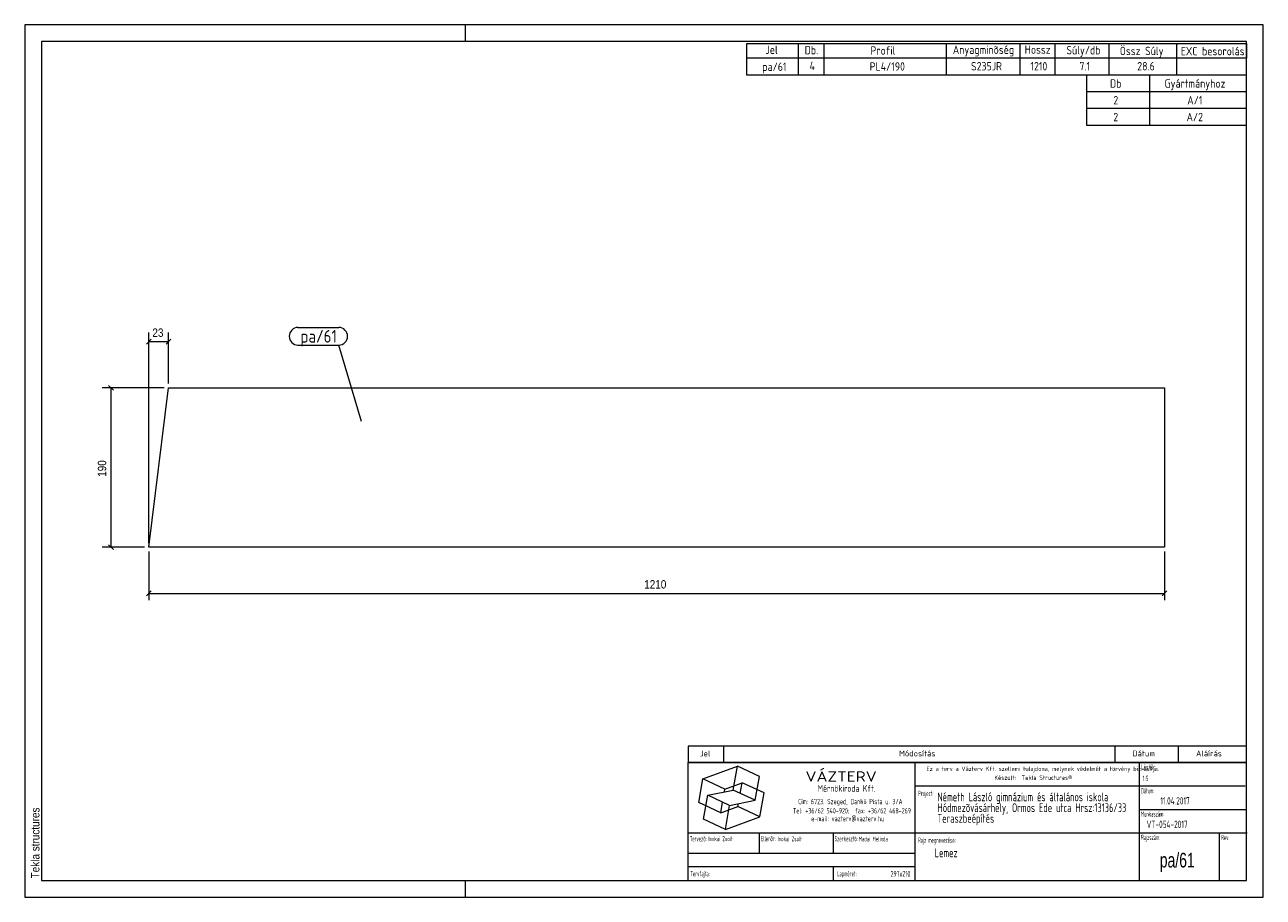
# Model space of a CAD drawing. Header units: millimetres. Extents: x 1 to 296, y 1 to 209.
import ezdxf

# ---------------------------------------------------------------- set-up
doc = ezdxf.new("R2010")
doc.units = ezdxf.units.MM
doc.linetypes.add('XKITLINE00', pattern=[0])
for name, color, linetype, lineweight in [('Bemassung', 1, 'Continuous', 0), ('Teil', 7, 'Continuous', 0), ('Text', 5, 'Continuous', 0), ('Ueberschrift', 7, 'Continuous', 0), ('Zeichnungsrahmen', 3, 'Continuous', 0)]:
    doc.layers.add(name, color=color, linetype=linetype, lineweight=lineweight)
doc.styles.add('ARIAL', font='ARIAL.TTF')
doc.styles.add('ISOCPEUR', font='ISOCPEUR.TTF')
doc.styles.add('ISOCPEUR_BOLD', font='ARIAL.TTF')
doc.styles.add('ISOCPUER', font='ARIAL.TTF')

msp = doc.modelspace()

# ---------------------------------------------------------------- linework, layer by layer
at = {"layer": 'Bemassung', "linetype": 'XKITLINE00', "lineweight": 0}
for p, q in [((31.12, 134.02), (29.98, 132.88)), ((30.55, 85.45), (30.55, 135.6)), ((30.55, 133.45), (35.22, 133.45)), ((35.78, 134.02), (34.65, 132.88)), ((35.22, 123.45), (35.22, 135.6)), ((34.22, 122.45), (19.4, 122.45)), ((20.98, 123.02), (22.12, 121.88)), ((21.55, 84.45), (21.55, 122.45)), ((29.55, 84.45), (19.4, 84.45)), ((20.98, 85.02), (22.12, 83.88)), ((30.55, 83.45), (30.55, 71.85)), ((272.46, 83.45), (272.46, 71.85)), ((31.12, 74.02), (29.98, 72.88)), ((273.02, 74.02), (271.89, 72.88)), ((30.55, 73.45), (272.46, 73.45))]:
    msp.add_line(p, q, dxfattribs=at)
at = {"layer": 'Bemassung'}
for p in [(30.55, 133.45), (35.22, 133.45), (21.55, 122.45), (21.55, 84.45), (30.55, 73.45), (272.46, 73.45)]:
    msp.add_point(p, dxfattribs=at)
at = {"layer": 'Teil', "linetype": 'XKITLINE00', "lineweight": 0}
for p, q in [((30.55, 84.45), (35.22, 122.45)), ((35.22, 122.45), (272.46, 122.45)), ((272.46, 122.45), (272.46, 84.45)), ((272.46, 84.45), (30.55, 84.45))]:
    msp.add_line(p, q, dxfattribs=at)
at = {"layer": 'Text', "linetype": 'XKITLINE00', "lineweight": 0}
for p, q in [((66.08, 136.83), (75.79, 136.83)), ((66.08, 132.63), (75.79, 132.63)), ((81.23, 114.44), (75.79, 132.63))]:
    msp.add_line(p, q, dxfattribs=at)
for centre, start, end in [((66.08, 134.73), 90, 270), ((75.79, 134.73), 270, 90)]:
    msp.add_arc(centre, 2.1, start, end, dxfattribs=at)
at = {"layer": 'Ueberschrift', "linetype": 'XKITLINE00', "lineweight": 0}
for p, q in [((173, 204.54), (292, 204.54)), ((173, 201.04), (173, 204.54)), ((185.3, 201.04), (185.3, 204.54)), ((191.44, 201.04), (191.44, 204.54)), ((220.54, 201.04), (220.54, 204.54)), ((238.09, 201.05), (238.09, 204.55)), ((246.43, 201.04), (246.43, 204.54)), ((259.28, 201.04), (259.28, 204.54)), ((275.4, 201.02), (275.4, 204.52)), ((292, 204.54), (292, 201.04)), ((292, 201.04), (173, 201.04)), ((173, 197), (173, 201)), ((185.3, 197), (185.3, 201)), ((191.44, 197), (191.44, 201)), ((220.54, 197), (220.54, 201)), ((238.09, 197), (238.09, 201)), ((246.43, 197), (246.43, 201)), ((259.28, 197), (259.28, 201)), ((275.41, 197), (275.41, 201)), ((292, 197), (173, 197)), ((254, 193), (254, 197)), ((269, 193), (269, 197)), ((292, 193), (254, 193)), ((254, 189), (254, 193)), ((269, 189), (269, 193)), ((292, 189), (254, 189)), ((254, 185), (254, 189)), ((269, 185), (269, 189)), ((292, 185), (254, 185)), ((159, 37.07), (292, 37.07)), ((159, 37), (159, 33.14)), ((167.4, 37), (167.4, 33.14)), ((260.64, 37.07), (260.64, 33.21)), ((275.76, 37.07), (275.76, 33.21)), ((159, 33.22), (292, 33.22)), ((159, 33.14), (292, 33.14)), ((159, 5), (159, 33.14)), ((213.11, 5), (213.11, 33.14)), ((266.49, 5), (266.49, 33.14)), ((162.55, 29.24), (170.77, 32.23)), ((169.77, 26.55), (170.77, 32.23)), ((176, 29.79), (170.77, 32.23)), ((175, 24.11), (176, 29.79)), ((161.54, 23.55), (162.55, 29.24)), ((167.78, 26.8), (162.55, 29.24)), ((167.66, 26.12), (167.78, 26.8)), ((167.78, 26.8), (171.89, 28.3)), ((171.44, 25.76), (171.89, 28.3)), ((177.12, 25.86), (171.89, 28.3)), ((213.11, 27.54), (291.69, 27.54)), ((162.67, 19.62), (163.67, 25.3)), ((163.67, 25.3), (169.77, 26.55)), ((168.9, 22.86), (163.67, 25.3)), ((166.78, 21.11), (167.22, 23.65)), ((168.9, 22.86), (175, 24.11)), ((175, 24.11), (169.77, 26.55)), ((176.12, 20.17), (177.12, 25.86)), ((166.78, 21.11), (161.54, 23.55)), ((166.78, 21.11), (170.89, 22.61)), ((167.9, 17.18), (168.9, 22.86)), ((170.89, 22.61), (171.01, 23.29)), ((176.12, 20.17), (170.89, 22.61)), ((266.49, 21.94), (292, 21.94)), ((167.9, 17.18), (162.67, 19.62)), ((167.9, 17.18), (176.12, 20.17)), ((159, 16.34), (292.21, 16.34)), ((175.99, 11.48), (175.99, 16.39)), ((193.55, 16.39), (193.55, 11.49)), ((285.52, 16.28), (285.52, 5)), ((159.07, 11.49), (213.14, 11.49)), ((159.04, 8.34), (213.11, 8.34)), ((193.55, 8.31), (193.55, 5.13))]:
    msp.add_line(p, q, dxfattribs=at)
at = {"layer": 'Zeichnungsrahmen', "linetype": 'XKITLINE00', "lineweight": 0}
for p, q in [((296, 209), (1, 209)), ((1, 209), (1, 1)), ((106, 205), (106, 209)), ((296, 1), (296, 209)), ((292, 205), (5, 205)), ((5, 205), (5, 5)), ((292, 5), (292, 205)), ((5, 5), (292, 5)), ((106, 1), (106, 5)), ((1, 1), (296, 1))]:
    msp.add_line(p, q, dxfattribs=at)

# ---------------------------------------------------------------- texts
at = {"layer": 'Bemassung', "style": 'ISOCPUER', "width": 0.85}
for s, p in [('23', (31.4, 134.6)), ('1210', (148.54, 74.6))]:
    msp.add_text(s, height=2, dxfattribs=at).set_placement(p)
msp.add_text('190', height=2, rotation=90.0002, dxfattribs=at).set_placement((20.4, 101.22))
at = {"layer": 'Text', "style": 'ISOCPEUR', "width": 0.85}
msp.add_text('pa/61', height=3, dxfattribs=at).set_placement((66.68, 133.23))
at = {"layer": 'Ueberschrift'}
for s, height, style, width, p in [('Jel', 2, 'ISOCPEUR', 0.85, (177.44, 202.04)), ('Db.', 2, 'ISOCPEUR', 0.85, (186.78, 201.95)), ('Profil', 2, 'ISOCPEUR', 0.85, (202.44, 201.86)), ('Anyagminõség', 2, 'ISOCPEUR', 0.85, (222.06, 202.04)), ('Hossz', 2, 'ISOCPEUR', 0.85, (239.18, 202.08)), ('Súly/db', 2, 'ISOCPEUR', 0.85, (249.11, 201.94)), ('Össz Súly', 2, 'ISOCPEUR', 0.85, (261.83, 201.76)), ('EXC besorolás', 2, 'ISOCPEUR', 0.85, (276.36, 201.71)), ('pa/61', 2, 'ISOCPEUR', 0.85, (176.68, 198)), ('4', 2, 'ISOCPEUR', 0.85, (187.94, 198.19)), ('PL4/190', 2, 'ISOCPEUR', 0.85, (202.26, 198.05)), ('S235JR', 2, 'ISOCPEUR', 0.85, (226.39, 198.11)), ('1210', 2, 'ISOCPEUR', 0.85, (240.54, 198.11)), ('7.1', 2, 'ISOCPEUR', 0.85, (252.21, 198.12)), ('28.6', 2, 'ISOCPEUR', 0.85, (265.99, 198.12)), ('Db', 2, 'ISOCPEUR', 0.85, (259.5, 194)), ('Gyártmányhoz', 2, 'ISOCPEUR', 0.85, (272.5, 194)), ('2', 2, 'ISOCPEUR', 0.85, (260.3, 190)), ('A/1', 2, 'ISOCPEUR', 0.85, (277.91, 190)), ('2', 2, 'ISOCPEUR', 0.85, (260.3, 186)), ('A/2', 2, 'ISOCPEUR', 0.85, (277.74, 186)), ('Jel', 1.4, 'ISOCPEUR', 0.85, (161.84, 34.58)), ('Módosítás', 1.4, 'ISOCPEUR', 0.85, (209.25, 34.58)), ('Dátum', 1.4, 'ISOCPEUR', 0.85, (264.86, 34.58)), ('Aláírás', 1.4, 'ISOCPEUR', 0.85, (280, 34.58)), ('Lépték:', 1.26, 'ISOCPEUR', 0.51, (266.96, 31.43)), ('VÁZTERV', 2.45, 'ISOCPEUR', 1.19, (186.96, 28.56)), ('Ez a terv a Vázterv Kft. szellemi tulajdona, melynek védelmét a törvény biztosítja.', 1.05, 'ISOCPEUR', 0.838832, (215.8, 31.11)), ('Készült:  Tekla Structures®', 1.05, 'ISOCPEUR', 0.838832, (231.96, 28.98)), ('1:5', 1.26, 'ISOCPEUR', 0.595, (267.27, 28.7)), ('Mérnökiroda Kft.', 1.61, 'ISOCPEUR', 0.68, (189.86, 26.15)), ('Dátum:', 1.26, 'ISOCPEUR', 0.51, (266.91, 25.76)), ('Cím: 6723. Szeged, Dankó Pista u. 3/A', 1.26, 'ISOCPEUR', 0.68, (185.24, 23.18)), ('Project:', 1.26, 'ISOCPEUR', 0.51, (213.81, 25.12)), ('Németh László gimnázium és általános iskola', 2.1, 'ISOCPEUR', 0.595, (218.39, 23.87)), ('Hódmezõvásárhely, Ormos Ede utca Hrsz:13136/33', 2.1, 'ISOCPEUR', 0.595, (218.4, 21.31)), ('11.04.2017', 1.75, 'ISOCPEUR', 0.595, (271.48, 23.11)), ('Tel: +36/62 540-920;  fax: +36/62 468-269', 1.26, 'ISOCPEUR', 0.68, (183.98, 20.99)), ('Teraszbeépítés', 2.1, 'ISOCPEUR', 0.595, (218.4, 18.75)), ('Munkaszám:', 1.26, 'ISOCPEUR', 0.51, (266.87, 20.23)), ('e-mail: vazterv@vazterv.hu', 1.26, 'ISOCPEUR', 0.68, (188.32, 19.12)), ('VT-054-2017', 1.75, 'ISOCPEUR', 0.595, (268.23, 17.51)), ('Tervezõ:', 1.26, 'ISOCPEUR', 0.51, (159.4, 14.32)), ('Inokai Zsolt', 1.12, 'ISOCPEUR', 0.595, (163.85, 14.37)), ('Ellenõr:', 1.26, 'ISOCPEUR', 0.51, (176.35, 14.35)), ('Inokai Zsolt', 1.12, 'ISOCPEUR', 0.595, (180.32, 14.35)), ('Szerkesztõ:', 1.26, 'ISOCPEUR', 0.51, (193.9, 14.32)), ('Madai Melinda', 1.12, 'ISOCPEUR', 0.595, (199.65, 14.33)), ('Rajz megnevezése:', 1.26, 'ISOCPEUR', 0.51, (213.8, 13.98)), ('Rajzszám:', 1.26, 'ISOCPEUR', 0.51, (266.92, 14.65)), ('Rev:', 1.26, 'ISOCPEUR', 0.51, (285.98, 14.62)), ('Lemez', 2.1, 'ISOCPEUR', 0.595, (217.73, 10.54)), ('pa/61', 3.5, 'ISOCPEUR_BOLD', 0.68, (271.36, 8.1)), ('Tervfajta:', 1.26, 'ISOCPEUR', 0.51, (159.53, 5.99)), ('Lapméret:', 1.26, 'ISOCPEUR', 0.51, (194.51, 5.99)), ('297x210', 1.4, 'ISOCPEUR', 0.595, (207.25, 5.89))]:
    msp.add_text(s, height=height, dxfattribs=dict(at, style=style, width=width)).set_placement(p)
at = {"layer": 'Zeichnungsrahmen', "style": 'ARIAL', "width": 0.85}
msp.add_text('Tekla structures', height=2, rotation=90, dxfattribs=at).set_placement((4.5, 5.5))

doc.saveas('drawing.dxf')
